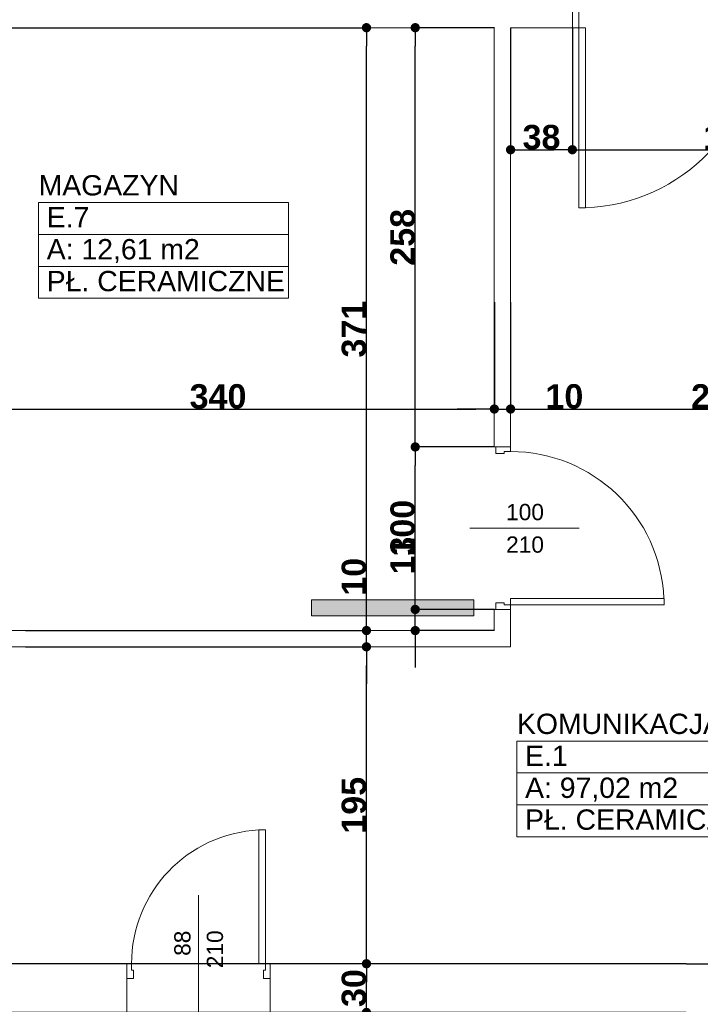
# Model space of a CAD drawing. Header units: millimetres. Extents: x 183299 to 1018155, y -286688 to 171278.
# Tile 97 of 100: x 445688 to 449875, y -107276 to -101217. Entities that reach past the tile are written whole.
import ezdxf
from ezdxf.enums import TextEntityAlignment as Align

# ---------------------------------------------------------------- set-up
doc = ezdxf.new("R2010")
doc.units = ezdxf.units.MM
doc.header["$MEASUREMENT"] = 0
for name, color, linetype in [('Drzwi ArchiCAD', 7, 'Continuous'), ('Elementy Modelu - Strefy', 7, 'Continuous'), ('inwentaryzacja_sciany', 7, 'Continuous'), ('Wymiarowanie - Ogólne', 7, 'Continuous'), ('Znaczniki Drzwi', 7, 'Continuous')]:
    doc.layers.add(name, color=color, linetype=linetype)
for name, color, linetype, lineweight in [('Drzwi ArchiCAD_Nr_Pióra__1', 7, 'Continuous', 13), ('Elementy Modelu - Strefy_Nr_Pióra__6', 250, 'Continuous', 18), ('grzejniki_Nr_Pióra__20', 1, 'Continuous', 0), ('inwentaryzacja_sciany_Nr_Pióra__1', 7, 'Continuous', 13), ('inwentaryzacja_wentylacja_Nr_Pióra__20', 1, 'Continuous', 0), ('Znaczniki Drzwi_Nr_Pióra__1', 7, 'Continuous', 13), ('Znaczniki Drzwi_Nr_Pióra__7', 7, 'Continuous', 35)]:
    doc.layers.add(name, color=color, linetype=linetype, lineweight=lineweight)
doc.layers.add('Drzwi ArchiCAD_Nr_Pióra__23', color=7, linetype='Continuous', lineweight=20, true_color=0xff6600)
doc.layers.add('Drzwi ArchiCAD_Nr_Pióra__3', color=7, linetype='Continuous', lineweight=18, true_color=0xff6600)
doc.styles.add('GENERATED_STYLE_1', font='arial.ttf')
doc.styles.add('GENERATED_STYLE_2', font='arialbd.ttf')
doc.styles.get("Standard").update_dxf_attribs({"font": 'txt', "bigfont": 'BIGFONT.SHX'})
doc.dimstyles.new('GENERATED_STYLE__1', dxfattribs={"dimtxt": 150, "dimasz": 114, "dimexe": 0.18, "dimexo": 0, "dimgap": 0.09, "dimtad": 1, "dimtih": 1, "dimtoh": 1, "dimdec": 0, "dimlfac": 0.1, "dimzin": 0, "dimdsep": 46, "dimtxsty": 'GENERATED_STYLE_2', "dimblk": 'ARROWHEAD_11', "dimblk1": 'ARROWHEAD_11', "dimblk2": 'ARROWHEAD_11', "dimcen": 0.09, "dimclrd": 256, "dimclre": 256, "dimclrt": 256, "dimazin": 0, "dimtfac": 1, "dimtdec": 4, "dimtmove": 0, "dimatfit": 3, "dimfxl": 1, "dimtolj": 1, "dimtzin": 0, "dimarcsym": 0})
doc.dimstyles.new('GENERATED_STYLE__2', dxfattribs={"dimtxt": 150, "dimasz": 114, "dimexe": 0.18, "dimexo": 0, "dimgap": 0.09, "dimtad": 1, "dimdec": 0, "dimlfac": 0.1, "dimzin": 0, "dimdsep": 46, "dimtxsty": 'GENERATED_STYLE_2', "dimblk": 'ARROWHEAD_11', "dimblk1": 'ARROWHEAD_11', "dimblk2": 'ARROWHEAD_11', "dimcen": 0.09, "dimclrd": 256, "dimclre": 256, "dimclrt": 256, "dimazin": 0, "dimtfac": 1, "dimtdec": 4, "dimtmove": 0, "dimatfit": 3, "dimfxl": 1, "dimtolj": 1, "dimtzin": 0, "dimarcsym": 0})

# ---------------------------------------------------------------- blocks, each defined once
blk = doc.blocks.new('KOMUNIKACJA             _E.1_122_2', base_point=(274330.6, -105951.9))
at = {"layer": 'Elementy Modelu - Strefy_Nr_Pióra__6', "linetype": 'Continuous'}
for p, q in [((273404.3, -105755.5), (275256.9, -105755.5)), ((273404.3, -105951.9), (273404.3, -105755.5)), ((275256.9, -105755.5), (275256.9, -105951.9)), ((275256.9, -105951.9), (273404.3, -105951.9)), ((273404.3, -105951.9), (275256.9, -105951.9)), ((273404.3, -106148.3), (273404.3, -105951.9)), ((275256.9, -105951.9), (275256.9, -106148.3)), ((275256.9, -106148.3), (273404.3, -106148.3)), ((273404.3, -106148.3), (275256.9, -106148.3)), ((273404.3, -106344.7), (273404.3, -106148.3)), ((275256.9, -106148.3), (275256.9, -106344.7)), ((275256.9, -106344.7), (273404.3, -106344.7))]:
    blk.add_line(p, q, dxfattribs=at)
at = {"linetype": 'Continuous', "flags": 1}
for tag in ['ROOM_AREA', 'ROOM_PERIM', 'ROOM_WALLS_SURF', 'ROOM_DOORS_SURF', 'ROOM_WINDS_SURF', 'ROOM_BASELEV', 'ROOM_HEIGHT', 'ROOM_NET_AREA', 'ROOM_REDUCED_AREA', 'ROOM_CALC_AREA', 'ROOM_VOLUME']:
    blk.add_attdef(tag, text='', height=2000, dxfattribs=at).set_placement((274330.6, -106985), align=Align.BOTTOM_LEFT)
at = {"layer": 'Elementy Modelu - Strefy_Nr_Pióra__6', "linetype": 'Continuous', "insert": (273454.3, -105980.5), "char_height": 125, "attachment_point": 1, "style": 'GENERATED_STYLE_1'}
blk.add_mtext('{A: 97,02 m2}', dxfattribs=at)
at = {"layer": 'Elementy Modelu - Strefy_Nr_Pióra__6', "style": 'GENERATED_STYLE_1'}
for tag, p in [('ROOM_NAME', (273404.3, -105749.5)), ('ROOM_NUMBER', (273454.3, -105946)), ('basec', (273454.3, -106338.8))]:
    blk.add_attdef(tag, text='', height=125, dxfattribs=at).set_placement(p, align=Align.BOTTOM_LEFT)
blk = doc.blocks.new('MAGAZYN _E.7_129_2', base_point=(271230.2, -102638))
at = {"layer": 'Elementy Modelu - Strefy_Nr_Pióra__6', "linetype": 'Continuous'}
for p, q in [((270461.3, -102441.5), (271999.1, -102441.5)), ((270461.3, -102638), (270461.3, -102441.5)), ((271999.1, -102441.5), (271999.1, -102638)), ((271999.1, -102638), (270461.3, -102638)), ((270461.3, -102638), (271999.1, -102638)), ((270461.3, -102834.4), (270461.3, -102638)), ((271999.1, -102638), (271999.1, -102834.4)), ((271999.1, -102834.4), (270461.3, -102834.4)), ((270461.3, -102834.4), (271999.1, -102834.4)), ((270461.3, -103030.8), (270461.3, -102834.4)), ((271999.1, -102834.4), (271999.1, -103030.8)), ((271999.1, -103030.8), (270461.3, -103030.8))]:
    blk.add_line(p, q, dxfattribs=at)
at = {"linetype": 'Continuous', "flags": 1}
for tag in ['ROOM_AREA', 'ROOM_PERIM', 'ROOM_WALLS_SURF', 'ROOM_DOORS_SURF', 'ROOM_WINDS_SURF', 'ROOM_BASELEV', 'ROOM_HEIGHT', 'ROOM_NET_AREA', 'ROOM_REDUCED_AREA', 'ROOM_CALC_AREA', 'ROOM_VOLUME']:
    blk.add_attdef(tag, text='', height=2000, dxfattribs=at).set_placement((271230.2, -103671.1), align=Align.BOTTOM_LEFT)
at = {"layer": 'Elementy Modelu - Strefy_Nr_Pióra__6', "linetype": 'Continuous', "insert": (270511.3, -102666.5), "char_height": 125, "attachment_point": 1, "style": 'GENERATED_STYLE_1'}
blk.add_mtext('{A: 12,61 m2}', dxfattribs=at)
at = {"layer": 'Elementy Modelu - Strefy_Nr_Pióra__6', "style": 'GENERATED_STYLE_1'}
for tag, p in [('ROOM_NAME', (270461.3, -102435.6)), ('ROOM_NUMBER', (270511.3, -102632.1)), ('basec', (270511.3, -103024.9))]:
    blk.add_attdef(tag, text='', height=125, dxfattribs=at).set_placement(p, align=Align.BOTTOM_LEFT)
blk = doc.blocks.new('D1 Drzwi proste 12_56')
at = {"layer": 'Drzwi ArchiCAD_Nr_Pióra__1', "linetype": 'Continuous'}
for p, q in [((-440, 0), (-440, -90)), ((440, 0), (440, -90))]:
    blk.add_line(p, q, dxfattribs=at)
at = {"layer": 'Drzwi ArchiCAD_Nr_Pióra__23', "linetype": 'Continuous'}
for p, q in [((-412, 0), (-440, 0)), ((-440, 0), (-440, -90)), ((-412, -40), (-412, 0)), ((440, 0), (412, 0)), ((412, 0), (412, -40)), ((440, -90), (440, 0)), ((-400, -40), (-412, -40)), ((-400, -90), (-400, -40)), ((412, -40), (400, -40)), ((400, -40), (400, -90)), ((-440, -90), (-400, -90)), ((400, -90), (440, -90))]:
    blk.add_line(p, q, dxfattribs=at)
at = {"layer": 'Drzwi ArchiCAD_Nr_Pióra__3', "linetype": 'Continuous'}
for p, q in [((412, 824), (372, 824)), ((372, 824), (372, 0)), ((412, 0), (412, 824)), ((372, 0), (412, 0))]:
    blk.add_line(p, q, dxfattribs=at)
blk.add_arc((412, 0), 824, 92.78244, 180, dxfattribs=at)
blk = doc.blocks.new('Znacznik O 12_241')
at = {"layer": 'Znaczniki Drzwi_Nr_Pióra__1', "linetype": 'Continuous'}
blk.add_line((0, -721.4), (0, 150), dxfattribs=at)
at = {"layer": 'Znaczniki Drzwi_Nr_Pióra__7', "linetype": 'Continuous', "char_height": 100, "attachment_point": 7, "rotation": 270, "style": 'GENERATED_STYLE_1'}
for s, insert in [('{210}', (-152.1, -272.3)), ('{88}', (47.9, -348.2))]:
    blk.add_mtext(s, dxfattribs=dict(at, insert=insert))
blk = doc.blocks.new('Ściana_677_2', base_point=(283725.1, -107125.8))
at = {"layer": 'inwentaryzacja_sciany_Nr_Pióra__1', "linetype": 'Continuous'}
for p, q in [((271005.1, -107125.8), (267405.1, -107125.8)), ((271005.1, -107125.8), (271005.1, -107215.8)), ((271885.1, -107125.8), (271885.1, -107215.8)), ((275475.1, -107125.8), (271885.1, -107125.8)), ((271005.1, -107215.8), (271005.1, -107425.8)), ((271885.1, -107215.8), (271885.1, -107425.8))]:
    blk.add_line(p, q, dxfattribs=at)
at = {"layer": 'Drzwi ArchiCAD', "linetype": 'Continuous'}
blk.add_blockref('D1 Drzwi proste 12_56', (271445.1, -107125.8), dxfattribs=at)
at = {"layer": 'Znaczniki Drzwi', "rotation": 180}
blk.add_blockref('Znacznik O 12_241', (271445.1, -107425.8), dxfattribs=at)
blk = doc.blocks.new('D1 Drzwi proste 12_58')
at = {"layer": 'Drzwi ArchiCAD_Nr_Pióra__1', "linetype": 'Continuous'}
for p, q in [((-300, 0), (-300, -90)), ((300, 0), (300, -90))]:
    blk.add_line(p, q, dxfattribs=at)
at = {"layer": 'Drzwi ArchiCAD_Nr_Pióra__23', "linetype": 'Continuous'}
for p, q in [((-272, 0), (-300, 0)), ((-300, 0), (-300, -90)), ((-272, -40), (-272, 0)), ((300, 0), (272, 0)), ((272, 0), (272, -40)), ((300, -90), (300, 0)), ((-260, -40), (-272, -40)), ((-260, -90), (-260, -40)), ((272, -40), (260, -40)), ((260, -40), (260, -90)), ((-300, -90), (-260, -90)), ((260, -90), (300, -90))]:
    blk.add_line(p, q, dxfattribs=at)
at = {"layer": 'Drzwi ArchiCAD_Nr_Pióra__3', "linetype": 'Continuous'}
for p, q in [((272, 544), (232, 544)), ((232, 544), (232, 0)), ((272, 0), (272, 544)), ((232, 0), (272, 0))]:
    blk.add_line(p, q, dxfattribs=at)
blk.add_arc((272, 0), 544, 94.21673, 180, dxfattribs=at)
blk = doc.blocks.new('Znacznik O 12_244')
at = {"layer": 'Znaczniki Drzwi_Nr_Pióra__1', "linetype": 'Continuous'}
blk.add_line((0, -521.4), (0, 150), dxfattribs=at)
at = {"layer": 'Znaczniki Drzwi_Nr_Pióra__7', "linetype": 'Continuous', "char_height": 100, "attachment_point": 7, "rotation": 90, "style": 'GENERATED_STYLE_1'}
for s, insert in [('{210}', (152.1, -300)), ('{60}', (-47.9, -300))]:
    blk.add_mtext(s, dxfattribs=dict(at, insert=insert))
blk = doc.blocks.new('D1 Drzwi proste 12_59')
at = {"layer": 'Drzwi ArchiCAD_Nr_Pióra__1', "linetype": 'Continuous'}
for p, q in [((-515, 0), (-515, -90)), ((515, 0), (515, -90))]:
    blk.add_line(p, q, dxfattribs=at)
at = {"layer": 'Drzwi ArchiCAD_Nr_Pióra__23', "linetype": 'Continuous'}
for p, q in [((-487, 0), (-515, 0)), ((-515, 0), (-515, -90)), ((-487, -40), (-487, 0)), ((515, 0), (487, 0)), ((487, 0), (487, -40)), ((515, -90), (515, 0)), ((-475, -40), (-487, -40)), ((-475, -90), (-475, -40)), ((487, -40), (475, -40)), ((475, -40), (475, -90)), ((-515, -90), (-475, -90)), ((475, -90), (515, -90))]:
    blk.add_line(p, q, dxfattribs=at)
at = {"layer": 'Drzwi ArchiCAD_Nr_Pióra__3', "linetype": 'Continuous'}
for p, q in [((487, 974), (447, 974)), ((447, 974), (447, 0)), ((487, 0), (487, 974)), ((447, 0), (487, 0))]:
    blk.add_line(p, q, dxfattribs=at)
blk.add_arc((487, 0), 974, 92.35367, 180, dxfattribs=at)
blk = doc.blocks.new('Znacznik O 12_245')
at = {"layer": 'Znaczniki Drzwi_Nr_Pióra__1', "linetype": 'Continuous'}
blk.add_line((0, -521.4), (0, 150), dxfattribs=at)
at = {"layer": 'Znaczniki Drzwi_Nr_Pióra__7', "linetype": 'Continuous', "char_height": 100, "attachment_point": 7, "rotation": 90, "style": 'GENERATED_STYLE_1'}
for s, insert in [('{103}', (-47.9, -300)), ('{210}', (152.1, -300))]:
    blk.add_mtext(s, dxfattribs=dict(at, insert=insert))
blk = doc.blocks.new('Ściana_686_2', base_point=(267495.1, -105075.8))
at = {"layer": 'inwentaryzacja_sciany_Nr_Pióra__1', "linetype": 'Continuous'}
for p, q in [((267495.1, -105085.8), (267495.1, -105075.8)), ((267495.1, -105175.8), (267495.1, -105085.8)), ((268095.1, -105085.8), (268095.1, -105075.8)), ((268095.1, -105175.8), (268095.1, -105085.8)), ((268275.1, -105075.8), (268165.1, -105075.8)), ((268275.1, -105085.8), (268275.1, -105075.8)), ((268275.1, -105175.8), (268275.1, -105085.8)), ((269305.1, -105085.8), (269305.1, -105075.8)), ((269765.1, -105075.8), (269305.1, -105075.8)), ((269305.1, -105175.8), (269305.1, -105085.8)), ((273265.1, -105075.8), (269865.1, -105075.8)), ((267395.1, -105175.8), (267495.1, -105175.8)), ((268095.1, -105175.8), (268275.1, -105175.8)), ((269305.1, -105175.8), (273365.1, -105175.8))]:
    blk.add_line(p, q, dxfattribs=at)
at = {"layer": 'Drzwi ArchiCAD', "linetype": 'Continuous', "xscale": -1, "rotation": 180}
for name, p in [('D1 Drzwi proste 12_58', (267795.1, -105175.8)), ('D1 Drzwi proste 12_59', (268790.1, -105175.8))]:
    blk.add_blockref(name, p, dxfattribs=at)
at = {"layer": 'Znaczniki Drzwi'}
for name, p in [('Znacznik O 12_244', (267795.1, -105075.8)), ('Znacznik O 12_245', (268790.1, -105075.8))]:
    blk.add_blockref(name, p, dxfattribs=at)
blk = doc.blocks.new('D1 Drzwi proste 12_60')
at = {"layer": 'Drzwi ArchiCAD_Nr_Pióra__1', "linetype": 'Continuous'}
for p, q in [((-500, 0), (-500, -90)), ((500, 0), (500, -90))]:
    blk.add_line(p, q, dxfattribs=at)
at = {"layer": 'Drzwi ArchiCAD_Nr_Pióra__23', "linetype": 'Continuous'}
for p, q in [((-472, 0), (-500, 0)), ((-500, 0), (-500, -90)), ((-472, -40), (-472, 0)), ((500, 0), (472, 0)), ((472, 0), (472, -40)), ((500, -90), (500, 0)), ((-460, -40), (-472, -40)), ((-460, -90), (-460, -40)), ((472, -40), (460, -40)), ((460, -40), (460, -90)), ((-500, -90), (-460, -90)), ((460, -90), (500, -90))]:
    blk.add_line(p, q, dxfattribs=at)
at = {"layer": 'Drzwi ArchiCAD_Nr_Pióra__3', "linetype": 'Continuous'}
for p, q in [((472, 944), (432, 944)), ((432, 944), (432, 0)), ((472, 0), (472, 944)), ((432, 0), (472, 0))]:
    blk.add_line(p, q, dxfattribs=at)
blk.add_arc((472, 0), 944, 92.42851, 180, dxfattribs=at)
blk = doc.blocks.new('Znacznik O 12_246')
at = {"layer": 'Znaczniki Drzwi_Nr_Pióra__1', "linetype": 'Continuous'}
blk.add_line((0, -521.4), (0, 150), dxfattribs=at)
at = {"layer": 'Znaczniki Drzwi_Nr_Pióra__7', "linetype": 'Continuous', "char_height": 100, "attachment_point": 7, "rotation": 270, "style": 'GENERATED_STYLE_1'}
for s, insert in [('{210}', (-152.1, -72.3)), ('{100}', (47.9, -72.3))]:
    blk.add_mtext(s, dxfattribs=dict(at, insert=insert))
blk = doc.blocks.new('Ściana_687_2', base_point=(273265.1, -105075.8))
at = {"layer": 'inwentaryzacja_sciany_Nr_Pióra__1', "linetype": 'Continuous'}
for p, q in [((273265.1, -101365.8), (273265.1, -103945.8)), ((273365.1, -103945.8), (273365.1, -101365.8)), ((273275.1, -103945.8), (273265.1, -103945.8)), ((273365.1, -103945.8), (273275.1, -103945.8)), ((273275.1, -104945.8), (273265.1, -104945.8)), ((273265.1, -104945.8), (273265.1, -105075.8)), ((273365.1, -104945.8), (273275.1, -104945.8)), ((273365.1, -105175.8), (273365.1, -104945.8))]:
    blk.add_line(p, q, dxfattribs=at)
at = {"layer": 'Drzwi ArchiCAD', "linetype": 'Continuous', "rotation": 270}
blk.add_blockref('D1 Drzwi proste 12_60', (273365.1, -104445.8), dxfattribs=at)
at = {"layer": 'Znaczniki Drzwi', "rotation": 90}
blk.add_blockref('Znacznik O 12_246', (273265.1, -104445.8), dxfattribs=at)
blk = doc.blocks.new('D2 Asymetryczne 12_18')
at = {"layer": 'Drzwi ArchiCAD_Nr_Pióra__1', "linetype": 'Continuous'}
for p, q in [((-980, 0), (-980, -115)), ((980, 0), (980, -115))]:
    blk.add_line(p, q, dxfattribs=at)
at = {"layer": 'Drzwi ArchiCAD_Nr_Pióra__23', "linetype": 'Continuous'}
for p, q in [((-940, 0), (-980, 0)), ((-980, 0), (-980, -115)), ((-940, -115), (-940, 0)), ((980, 0), (940, 0)), ((940, 0), (940, -115)), ((980, -115), (980, 0)), ((-980, -115), (-940, -115)), ((940, -115), (980, -115))]:
    blk.add_line(p, q, dxfattribs=at)
at = {"layer": 'Drzwi ArchiCAD_Nr_Pióra__3', "linetype": 'Continuous'}
for p, q in [((940, 1109.2), (900, 1109.2)), ((900, 1109.2), (900, 0)), ((940, 0), (940, 1109.2)), ((-940, 0), (-940, 770.8)), ((-940, 770.8), (-900, 770.8)), ((-900, 770.8), (-900, 0)), ((-900, 0), (-940, 0)), ((900, 0), (940, 0))]:
    blk.add_line(p, q, dxfattribs=at)
for centre, radius, start, end in [((940, 0), 1109.2, 92.06531, 180), ((-940, 0), 770.8, 0, 87.02935)]:
    blk.add_arc(centre, radius, start, end, dxfattribs=at)
blk = doc.blocks.new('Ściana_1077_2', base_point=(267495.1, -101035.8))
at = {"layer": 'inwentaryzacja_sciany_Nr_Pióra__1', "linetype": 'Continuous'}
for p, q in [((273745.1, -101365.8), (273745.1, -101250.8)), ((269865.1, -101365.8), (273265.1, -101365.8)), ((273365.1, -101365.8), (273745.1, -101365.8))]:
    blk.add_line(p, q, dxfattribs=at)
at = {"layer": 'Drzwi ArchiCAD', "linetype": 'Continuous', "rotation": 180}
blk.add_blockref('D2 Asymetryczne 12_18', (274725.1, -101365.8), dxfattribs=at)
blk = doc.blocks.new('ARROWHEAD_11')
at = {"linetype": 'Continuous'}
blk.add_line((0, 0), (-1, 0), dxfattribs=at)
at = {"linetype": 'Continuous', "const_width": 0.25, "flags": 128}
blk.add_lwpolyline([(-0.125, 0, 1), (0.125, 0, 1)], format="xyb", close=True, dxfattribs=at)
blk = doc.blocks.new('*D5131')
at = {"layer": 'Defpoints', "color": 0}
for p in [(449788, -107026.3), (460277.9, -107026.3), (449788, -107326.3)]:
    blk.add_point(p, dxfattribs=at)
at = {"layer": 'Wymiarowanie - Ogólne', "linetype": 'Continuous', "lineweight": -2}
for p, q in [((449788, -107026.3), (460278.1, -107026.3)), ((460277.9, -107212.3), (460277.9, -107140.3)), ((449788, -107326.3), (460278.1, -107326.3))]:
    blk.add_line(p, q, dxfattribs=at)
at = {"layer": 'Wymiarowanie - Ogólne', "lineweight": -2, "xscale": 114, "yscale": 114, "zscale": 114}
for p, rotation in [((460277.9, -107026.3), 90), ((460277.9, -107326.3), 270)]:
    blk.add_blockref('ARROWHEAD_11', p, dxfattribs=dict(at, rotation=rotation))
at = {"layer": 'Wymiarowanie - Ogólne', "insert": (460201.3, -107176.3), "char_height": 150, "attachment_point": 5, "rotation": 90, "style": 'GENERATED_STYLE_2'}
blk.add_mtext('\\A1;30', dxfattribs=at)
blk = doc.blocks.new('*D5132')
at = {"layer": 'Defpoints', "color": 0}
for p in [(458668, -95376.3), (460277.9, -95376.3), (449788, -107026.3)]:
    blk.add_point(p, dxfattribs=at)
at = {"layer": 'Wymiarowanie - Ogólne', "linetype": 'Continuous', "lineweight": -2}
for p, q in [((458668, -95376.3), (460278.1, -95376.3)), ((460277.9, -106912.3), (460277.9, -95490.3)), ((449788, -107026.3), (460278.1, -107026.3))]:
    blk.add_line(p, q, dxfattribs=at)
at = {"layer": 'Wymiarowanie - Ogólne', "lineweight": -2, "xscale": 114, "yscale": 114, "zscale": 114}
for p, rotation in [((460277.9, -95376.3), 90), ((460277.9, -107026.3), 270)]:
    blk.add_blockref('ARROWHEAD_11', p, dxfattribs=dict(at, rotation=rotation))
at = {"layer": 'Wymiarowanie - Ogólne', "insert": (460201.3, -101201.3), "char_height": 150, "attachment_point": 5, "rotation": 90, "style": 'GENERATED_STYLE_2'}
blk.add_mtext('\\A1;1165', dxfattribs=at)
blk = doc.blocks.new('*D5296')
at = {"layer": 'Defpoints', "color": 0}
for p in [(439308, -107026.3), (449788, -107026.3), (449788, -107326.3)]:
    blk.add_point(p, dxfattribs=at)
at = {"layer": 'Wymiarowanie - Ogólne', "linetype": 'Continuous', "lineweight": -2}
for p, q in [((449788, -107026.3), (439307.8, -107026.3)), ((439308, -107212.3), (439308, -107140.3)), ((449788, -107326.3), (439307.8, -107326.3))]:
    blk.add_line(p, q, dxfattribs=at)
at = {"layer": 'Wymiarowanie - Ogólne', "lineweight": -2, "xscale": 114, "yscale": 114, "zscale": 114}
for p, rotation in [((439308, -107026.3), 90), ((439308, -107326.3), 270)]:
    blk.add_blockref('ARROWHEAD_11', p, dxfattribs=dict(at, rotation=rotation))
at = {"layer": 'Wymiarowanie - Ogólne', "insert": (439231.4, -107176.3), "char_height": 150, "attachment_point": 5, "rotation": 90, "style": 'GENERATED_STYLE_2'}
blk.add_mtext('\\A1;30', dxfattribs=at)
blk = doc.blocks.new('*D5297')
at = {"layer": 'Defpoints', "color": 0}
for p in [(439308, -103626.3), (440508, -103626.3), (449788, -107026.3)]:
    blk.add_point(p, dxfattribs=at)
at = {"layer": 'Wymiarowanie - Ogólne', "linetype": 'Continuous', "lineweight": -2}
for p, q in [((440508, -103626.3), (439307.8, -103626.3)), ((439308, -106912.3), (439308, -103740.3)), ((449788, -107026.3), (439307.8, -107026.3))]:
    blk.add_line(p, q, dxfattribs=at)
at = {"layer": 'Wymiarowanie - Ogólne', "lineweight": -2, "xscale": 114, "yscale": 114, "zscale": 114}
for p, rotation in [((439308, -103626.3), 90), ((439308, -107026.3), 270)]:
    blk.add_blockref('ARROWHEAD_11', p, dxfattribs=dict(at, rotation=rotation))
at = {"layer": 'Wymiarowanie - Ogólne', "insert": (439231.4, -105326.3), "char_height": 150, "attachment_point": 5, "rotation": 90, "style": 'GENERATED_STYLE_2'}
blk.add_mtext('\\A1;340', dxfattribs=at)
blk = doc.blocks.new('*D6412')
at = {"layer": 'Defpoints', "color": 0}
for p in [(448608, -102956.3), (448608, -103612.8), (445208, -104086.3)]:
    blk.add_point(p, dxfattribs=at)
at = {"layer": 'Wymiarowanie - Ogólne', "linetype": 'Continuous', "lineweight": -2}
for p, q in [((448608, -102956.3), (448608, -103612.9)), ((445208, -104086.3), (445208, -103612.6)), ((445322, -103612.8), (448494, -103612.8))]:
    blk.add_line(p, q, dxfattribs=at)
at = {"layer": 'Wymiarowanie - Ogólne', "lineweight": -2, "xscale": 114, "yscale": 114, "zscale": 114, "rotation": 180}
blk.add_blockref('ARROWHEAD_11', (445208, -103612.8), dxfattribs=at)
at = {"layer": 'Wymiarowanie - Ogólne', "lineweight": -2, "xscale": 114, "yscale": 114, "zscale": 114}
blk.add_blockref('ARROWHEAD_11', (448608, -103612.8), dxfattribs=at)
at = {"layer": 'Wymiarowanie - Ogólne', "insert": (446908, -103536.2), "char_height": 150, "attachment_point": 5, "style": 'GENERATED_STYLE_2'}
blk.add_mtext('\\A1;340', dxfattribs=at)
blk = doc.blocks.new('*D6413')
at = {"layer": 'Defpoints', "color": 0}
for p in [(448608, -102956.3), (448708, -102956.3), (448708, -103612.8)]:
    blk.add_point(p, dxfattribs=at)
at = {"layer": 'Wymiarowanie - Ogólne', "linetype": 'Continuous', "lineweight": -2}
for p, q in [((448608, -102956.3), (448608, -103612.9)), ((448708, -102956.3), (448708, -103612.9)), ((448494, -103612.8), (448380, -103612.8)), ((448608, -103612.8), (448708, -103612.8)), ((448822, -103612.8), (449142.1, -103612.8))]:
    blk.add_line(p, q, dxfattribs=at)
at = {"layer": 'Wymiarowanie - Ogólne', "lineweight": -2, "xscale": 114, "yscale": 114, "zscale": 114}
blk.add_blockref('ARROWHEAD_11', (448608, -103612.8), dxfattribs=at)
at = {"layer": 'Wymiarowanie - Ogólne', "lineweight": -2, "xscale": 114, "yscale": 114, "zscale": 114, "rotation": 180}
blk.add_blockref('ARROWHEAD_11', (448708, -103612.8), dxfattribs=at)
at = {"layer": 'Wymiarowanie - Ogólne', "insert": (449039, -103536.2), "char_height": 150, "attachment_point": 5, "style": 'GENERATED_STYLE_2'}
blk.add_mtext('\\A1;10', dxfattribs=at)
blk = doc.blocks.new('*D6414')
at = {"layer": 'Defpoints', "color": 0}
for p in [(448708, -102956.3), (451278, -103612.8), (451278, -104101.3)]:
    blk.add_point(p, dxfattribs=at)
at = {"layer": 'Wymiarowanie - Ogólne', "linetype": 'Continuous', "lineweight": -2}
for p, q in [((448708, -102956.3), (448708, -103612.9)), ((448822, -103612.8), (451164, -103612.8)), ((451278, -104101.3), (451278, -103612.6))]:
    blk.add_line(p, q, dxfattribs=at)
at = {"layer": 'Wymiarowanie - Ogólne', "lineweight": -2, "xscale": 114, "yscale": 114, "zscale": 114, "rotation": 180}
blk.add_blockref('ARROWHEAD_11', (448708, -103612.8), dxfattribs=at)
at = {"layer": 'Wymiarowanie - Ogólne', "lineweight": -2, "xscale": 114, "yscale": 114, "zscale": 114}
blk.add_blockref('ARROWHEAD_11', (451278, -103612.8), dxfattribs=at)
at = {"layer": 'Wymiarowanie - Ogólne', "insert": (449993, -103536.2), "char_height": 150, "attachment_point": 5, "style": 'GENERATED_STYLE_2'}
blk.add_mtext('\\A1;257', dxfattribs=at)
blk = doc.blocks.new('*D6468')
at = {"layer": 'Defpoints', "color": 0}
for p in [(448708, -101266.3), (449088, -101266.3), (449088, -102017.3)]:
    blk.add_point(p, dxfattribs=at)
at = {"layer": 'Wymiarowanie - Ogólne', "linetype": 'Continuous', "lineweight": -2}
for p, q in [((448708, -101266.3), (448708, -102017.4)), ((449088, -101266.3), (449088, -102017.4)), ((448822, -102017.3), (448974, -102017.3))]:
    blk.add_line(p, q, dxfattribs=at)
at = {"layer": 'Wymiarowanie - Ogólne', "lineweight": -2, "xscale": 114, "yscale": 114, "zscale": 114, "rotation": 180}
blk.add_blockref('ARROWHEAD_11', (448708, -102017.3), dxfattribs=at)
at = {"layer": 'Wymiarowanie - Ogólne', "lineweight": -2, "xscale": 114, "yscale": 114, "zscale": 114}
blk.add_blockref('ARROWHEAD_11', (449088, -102017.3), dxfattribs=at)
at = {"layer": 'Wymiarowanie - Ogólne', "insert": (448898, -101940.5), "char_height": 150, "attachment_point": 5, "style": 'GENERATED_STYLE_2'}
blk.add_mtext('\\A1;38', dxfattribs=at)
blk = doc.blocks.new('*D6469')
at = {"layer": 'Defpoints', "color": 0}
for p in [(449088, -101266.3), (451048, -101266.3), (451048, -102017.3)]:
    blk.add_point(p, dxfattribs=at)
at = {"layer": 'Wymiarowanie - Ogólne', "linetype": 'Continuous', "lineweight": -2}
for p, q in [((449088, -101266.3), (449088, -102017.4)), ((451048, -101266.3), (451048, -102017.4)), ((449202, -102017.3), (450934, -102017.3))]:
    blk.add_line(p, q, dxfattribs=at)
at = {"layer": 'Wymiarowanie - Ogólne', "lineweight": -2, "xscale": 114, "yscale": 114, "zscale": 114, "rotation": 180}
blk.add_blockref('ARROWHEAD_11', (449088, -102017.3), dxfattribs=at)
at = {"layer": 'Wymiarowanie - Ogólne', "lineweight": -2, "xscale": 114, "yscale": 114, "zscale": 114}
blk.add_blockref('ARROWHEAD_11', (451048, -102017.3), dxfattribs=at)
at = {"layer": 'Wymiarowanie - Ogólne', "insert": (450068, -101940.5), "char_height": 150, "attachment_point": 5, "style": 'GENERATED_STYLE_2'}
blk.add_mtext('\\A1;196', dxfattribs=at)
blk = doc.blocks.new('*D6473')
at = {"layer": 'Defpoints', "color": 0}
for p in [(448121.3, -104846.3), (448608, -104846.3), (448608, -104976.3)]:
    blk.add_point(p, dxfattribs=at)
at = {"layer": 'Wymiarowanie - Ogólne', "linetype": 'Continuous', "lineweight": -2}
for p, q in [((448121.3, -104732.3), (448121.3, -104410.8)), ((448608, -104846.3), (448121.1, -104846.3)), ((448121.3, -104976.3), (448121.3, -104846.3)), ((448608, -104976.3), (448121.1, -104976.3)), ((448121.3, -105090.3), (448121.3, -105204.3))]:
    blk.add_line(p, q, dxfattribs=at)
at = {"layer": 'Wymiarowanie - Ogólne', "lineweight": -2, "xscale": 114, "yscale": 114, "zscale": 114}
for p, rotation in [((448121.3, -104846.3), 270), ((448121.3, -104976.3), 90)]:
    blk.add_blockref('ARROWHEAD_11', p, dxfattribs=dict(at, rotation=rotation))
at = {"layer": 'Wymiarowanie - Ogólne', "insert": (448044.7, -104514.6), "char_height": 150, "attachment_point": 5, "rotation": 90, "style": 'GENERATED_STYLE_2'}
blk.add_mtext('\\A1;13', dxfattribs=at)
blk = doc.blocks.new('*D6474')
at = {"layer": 'Defpoints', "color": 0}
for p in [(448121.3, -103846.3), (448608, -103846.3), (448608, -104846.3)]:
    blk.add_point(p, dxfattribs=at)
at = {"layer": 'Wymiarowanie - Ogólne', "linetype": 'Continuous', "lineweight": -2}
for p, q in [((448608, -103846.3), (448121.1, -103846.3)), ((448121.3, -104732.3), (448121.3, -103960.3)), ((448608, -104846.3), (448121.1, -104846.3))]:
    blk.add_line(p, q, dxfattribs=at)
at = {"layer": 'Wymiarowanie - Ogólne', "lineweight": -2, "xscale": 114, "yscale": 114, "zscale": 114}
for p, rotation in [((448121.3, -103846.3), 90), ((448121.3, -104846.3), 270)]:
    blk.add_blockref('ARROWHEAD_11', p, dxfattribs=dict(at, rotation=rotation))
at = {"layer": 'Wymiarowanie - Ogólne', "insert": (448044.7, -104346.3), "char_height": 150, "attachment_point": 5, "rotation": 90, "style": 'GENERATED_STYLE_2'}
blk.add_mtext('\\A1;100', dxfattribs=at)
blk = doc.blocks.new('*D6475')
at = {"layer": 'Defpoints', "color": 0}
for p in [(448121.3, -101266.3), (448608, -101266.3), (448608, -103846.3)]:
    blk.add_point(p, dxfattribs=at)
at = {"layer": 'Wymiarowanie - Ogólne', "linetype": 'Continuous', "lineweight": -2}
for p, q in [((448608, -101266.3), (448121.1, -101266.3)), ((448121.3, -103732.3), (448121.3, -101380.3)), ((448608, -103846.3), (448121.1, -103846.3))]:
    blk.add_line(p, q, dxfattribs=at)
at = {"layer": 'Wymiarowanie - Ogólne', "lineweight": -2, "xscale": 114, "yscale": 114, "zscale": 114}
for p, rotation in [((448121.3, -101266.3), 90), ((448121.3, -103846.3), 270)]:
    blk.add_blockref('ARROWHEAD_11', p, dxfattribs=dict(at, rotation=rotation))
at = {"layer": 'Wymiarowanie - Ogólne', "insert": (448044.6, -102556.3), "char_height": 150, "attachment_point": 5, "rotation": 90, "style": 'GENERATED_STYLE_2'}
blk.add_mtext('\\A1;258', dxfattribs=at)
blk = doc.blocks.new('*D6477')
at = {"layer": 'Defpoints', "color": 0}
for p in [(447821.3, -107026.3), (449788, -107026.3), (449788, -107326.3)]:
    blk.add_point(p, dxfattribs=at)
at = {"layer": 'Wymiarowanie - Ogólne', "linetype": 'Continuous', "lineweight": -2}
for p, q in [((449788, -107026.3), (447821.1, -107026.3)), ((447821.3, -107212.3), (447821.3, -107140.3)), ((449788, -107326.3), (447821.1, -107326.3))]:
    blk.add_line(p, q, dxfattribs=at)
at = {"layer": 'Wymiarowanie - Ogólne', "lineweight": -2, "xscale": 114, "yscale": 114, "zscale": 114}
for p, rotation in [((447821.3, -107026.3), 90), ((447821.3, -107326.3), 270)]:
    blk.add_blockref('ARROWHEAD_11', p, dxfattribs=dict(at, rotation=rotation))
at = {"layer": 'Wymiarowanie - Ogólne', "insert": (447744.7, -107176.3), "char_height": 150, "attachment_point": 5, "rotation": 90, "style": 'GENERATED_STYLE_2'}
blk.add_mtext('\\A1;30', dxfattribs=at)
blk = doc.blocks.new('*D6478')
at = {"layer": 'Defpoints', "color": 0}
for p in [(445723, -105076.3), (447821.3, -105076.3), (449788, -107026.3)]:
    blk.add_point(p, dxfattribs=at)
at = {"layer": 'Wymiarowanie - Ogólne', "linetype": 'Continuous', "lineweight": -2}
for p, q in [((445723, -105076.3), (447821.5, -105076.3)), ((447821.3, -106912.3), (447821.3, -105190.3)), ((449788, -107026.3), (447821.1, -107026.3))]:
    blk.add_line(p, q, dxfattribs=at)
at = {"layer": 'Wymiarowanie - Ogólne', "lineweight": -2, "xscale": 114, "yscale": 114, "zscale": 114}
for p, rotation in [((447821.3, -105076.3), 90), ((447821.3, -107026.3), 270)]:
    blk.add_blockref('ARROWHEAD_11', p, dxfattribs=dict(at, rotation=rotation))
at = {"layer": 'Wymiarowanie - Ogólne', "insert": (447744.6, -106051.3), "char_height": 150, "attachment_point": 5, "rotation": 90, "style": 'GENERATED_STYLE_2'}
blk.add_mtext('\\A1;195', dxfattribs=at)
blk = doc.blocks.new('*D6479')
at = {"layer": 'Defpoints', "color": 0}
for p in [(445723, -104976.3), (447821.3, -104976.3), (445723, -105076.3)]:
    blk.add_point(p, dxfattribs=at)
at = {"layer": 'Wymiarowanie - Ogólne', "linetype": 'Continuous', "lineweight": -2}
for p, q in [((447821.3, -104862.3), (447821.3, -104542.2)), ((445723, -104976.3), (447821.5, -104976.3)), ((447821.3, -105076.3), (447821.3, -104976.3)), ((445723, -105076.3), (447821.5, -105076.3)), ((447821.3, -105190.3), (447821.3, -105304.3))]:
    blk.add_line(p, q, dxfattribs=at)
at = {"layer": 'Wymiarowanie - Ogólne', "lineweight": -2, "xscale": 114, "yscale": 114, "zscale": 114}
for p, rotation in [((447821.3, -104976.3), 270), ((447821.3, -105076.3), 90)]:
    blk.add_blockref('ARROWHEAD_11', p, dxfattribs=dict(at, rotation=rotation))
at = {"layer": 'Wymiarowanie - Ogólne', "insert": (447744.7, -104645.3), "char_height": 150, "attachment_point": 5, "rotation": 90, "style": 'GENERATED_STYLE_2'}
blk.add_mtext('\\A1;10', dxfattribs=at)
blk = doc.blocks.new('*D6480')
at = {"layer": 'Defpoints', "color": 0}
for p in [(445208, -101266.3), (447821.3, -101266.3), (445723, -104976.3)]:
    blk.add_point(p, dxfattribs=at)
at = {"layer": 'Wymiarowanie - Ogólne', "linetype": 'Continuous', "lineweight": -2}
for p, q in [((445208, -101266.3), (447821.5, -101266.3)), ((447821.3, -104862.3), (447821.3, -101380.3)), ((445723, -104976.3), (447821.5, -104976.3))]:
    blk.add_line(p, q, dxfattribs=at)
at = {"layer": 'Wymiarowanie - Ogólne', "lineweight": -2, "xscale": 114, "yscale": 114, "zscale": 114}
for p, rotation in [((447821.3, -101266.3), 90), ((447821.3, -104976.3), 270)]:
    blk.add_blockref('ARROWHEAD_11', p, dxfattribs=dict(at, rotation=rotation))
at = {"layer": 'Wymiarowanie - Ogólne', "insert": (447744.7, -103121.3), "char_height": 150, "attachment_point": 5, "rotation": 90, "style": 'GENERATED_STYLE_2'}
blk.add_mtext('\\A1;371', dxfattribs=at)

msp = doc.modelspace()

# ---------------------------------------------------------------- hatches: boundary and pattern name
at = {"layer": 'inwentaryzacja_wentylacja_Nr_Pióra__20', "linetype": 'Continuous'}
msp.add_hatch(color=256, dxfattribs=at).paths.add_polyline_path([(447482.50571, -104786.32699), (447482.50571, -104886.32699), (448482.50571, -104886.32699), (448482.50571, -104786.32699)], flags=0)

# ---------------------------------------------------------------- linework, layer by layer
at = {"layer": 'grzejniki_Nr_Pióra__20', "linetype": 'Continuous'}
for p, q in [((447482.50571, -104886.32699), (447482.50571, -104786.32699)), ((448482.50571, -104786.32699), (447482.50571, -104786.32699)), ((448482.50571, -104786.32699), (448482.50571, -104886.32699)), ((448482.50571, -104886.32699), (447482.50571, -104886.32699))]:
    msp.add_line(p, q, dxfattribs=at)

# ---------------------------------------------------------------- block references
at = {"layer": 'Elementy Modelu - Strefy', "linetype": 'Continuous'}
ref = msp.add_blockref('MAGAZYN _E.7_129_2', (446573.09269, -102538.53267), dxfattribs=at)
ref.add_attrib('ROOM_NAME', 'MAGAZYN', dxfattribs={"layer": 'Elementy Modelu - Strefy_Nr_Pióra__6', "color": 5, "linetype": 'Continuous', "height": 125, "style": 'GENERATED_STYLE_1'}).set_placement((445804.23394, -102336.19032), align=Align.BOTTOM_LEFT)
ref.add_attrib('ROOM_NUMBER', 'E.7', dxfattribs={"layer": 'Elementy Modelu - Strefy_Nr_Pióra__6', "color": 5, "linetype": 'Continuous', "height": 125, "style": 'GENERATED_STYLE_1'}).set_placement((445854.23394, -102532.61889), align=Align.BOTTOM_LEFT)
ref.add_attrib('basec', 'PŁ. CERAMICZNE', dxfattribs={"layer": 'Elementy Modelu - Strefy_Nr_Pióra__6', "color": 5, "linetype": 'Continuous', "height": 125, "style": 'GENERATED_STYLE_1'}).set_placement((445854.23394, -102925.47603), align=Align.BOTTOM_LEFT)
ref = msp.add_blockref('KOMUNIKACJA             _E.1_122_2', (449673.52082, -105852.44409), dxfattribs=at)
ref.add_attrib('ROOM_NAME', 'KOMUNIKACJA', dxfattribs={"layer": 'Elementy Modelu - Strefy_Nr_Pióra__6', "color": 5, "linetype": 'Continuous', "height": 125, "style": 'GENERATED_STYLE_1'}).set_placement((448747.23475, -105650.10174), align=Align.BOTTOM_LEFT)
ref.add_attrib('ROOM_NUMBER', 'E.1', dxfattribs={"layer": 'Elementy Modelu - Strefy_Nr_Pióra__6', "color": 5, "linetype": 'Continuous', "height": 125, "style": 'GENERATED_STYLE_1'}).set_placement((448797.23475, -105846.53031), align=Align.BOTTOM_LEFT)
ref.add_attrib('basec', 'PŁ. CERAMICZNE', dxfattribs={"layer": 'Elementy Modelu - Strefy_Nr_Pióra__6', "color": 5, "linetype": 'Continuous', "height": 125, "style": 'GENERATED_STYLE_1'}).set_placement((448797.23475, -106239.38745), align=Align.BOTTOM_LEFT)
at = {"layer": 'inwentaryzacja_sciany'}
for name, p in [('Ściana_1077_2', (442837.95206, -100936.32699)), ('Ściana_687_2', (448607.95206, -104976.32699)), ('Ściana_686_2', (442837.95206, -104976.32699)), ('Ściana_677_2', (459067.95206, -107026.32699))]:
    msp.add_blockref(name, p, dxfattribs=at)

# ---------------------------------------------------------------- dimensions: what is measured, and where the dimension line sits
at = {"layer": 'Wymiarowanie - Ogólne', "linetype": 'Continuous'}
for base, p1, p2, picture, middle in [((460277.88078, -95376.32699), (449787.95206, -107026.32699), (458667.95206, -95376.32699), '*D5132', (460201.29078, -101201.32699)), ((447821.31681, -101266.32699), (445722.95206, -104976.32699), (445207.95206, -101266.32699), '*D6480', (447744.72681, -103121.32699)), ((448121.31681, -101266.32699), (448607.95206, -103846.32699), (448607.95206, -101266.32699), '*D6475', (448044.57681, -102556.32699)), ((439307.95206, -103626.32699), (449787.95206, -107026.32699), (440507.95206, -103626.32699), '*D5297', (439231.36206, -105326.32699)), ((448121.31681, -103846.32699), (448607.95206, -104846.32699), (448607.95206, -103846.32699), '*D6474', (448044.72681, -104346.32699)), ((448121.31681, -104846.32699), (448607.95206, -104976.32699), (448607.95206, -104846.32699), '*D6473', (448044.72681, -104514.58699)), ((447821.31681, -104976.32699), (445722.95206, -105076.32699), (445722.95206, -104976.32699), '*D6479', (447744.72681, -104645.26199)), ((447821.31681, -105076.32699), (449787.95206, -107026.32699), (445722.95206, -105076.32699), '*D6478', (447744.57681, -106051.32699)), ((439307.95206, -107026.32699), (449787.95206, -107326.32699), (449787.95206, -107026.32699), '*D5296', (439231.36206, -107176.32699)), ((447821.31681, -107026.32699), (449787.95206, -107326.32699), (449787.95206, -107026.32699), '*D6477', (447744.72681, -107176.32699)), ((460277.88078, -107026.32699), (449787.95206, -107326.32699), (449787.95206, -107026.32699), '*D5131', (460201.29078, -107176.32699))]:
    dim = msp.add_linear_dim(base=base, p1=p1, p2=p2, angle=90, dimstyle='GENERATED_STYLE__2', dxfattribs=at)
    dim.commit()
    dim.dimension.update_dxf_attribs({"geometry": picture, "text_midpoint": middle})
for base, p1, p2, picture, middle in [((449087.95206, -102017.2559), (448707.95206, -101266.32699), (449087.95206, -101266.32699), '*D6468', (448897.95206, -101940.5159)), ((451047.95206, -102017.2559), (449087.95206, -101266.32699), (451047.95206, -101266.32699), '*D6469', (450067.95206, -101940.5159)), ((448607.95206, -103612.75519), (445207.95206, -104086.32699), (448607.95206, -102956.32699), '*D6412', (446907.95206, -103536.16519)), ((448707.95206, -103612.75519), (448607.95206, -102956.32699), (448707.95206, -102956.32699), '*D6413', (449039.01706, -103536.16519)), ((451277.95206, -103612.75519), (448707.95206, -102956.32699), (451277.95206, -104101.32699), '*D6414', (449992.95206, -103536.16519))]:
    dim = msp.add_linear_dim(base=base, p1=p1, p2=p2, dimstyle='GENERATED_STYLE__1', dxfattribs=at)
    dim.commit()
    dim.dimension.update_dxf_attribs({"geometry": picture, "text_midpoint": middle})

doc.saveas('drawing.dxf')
